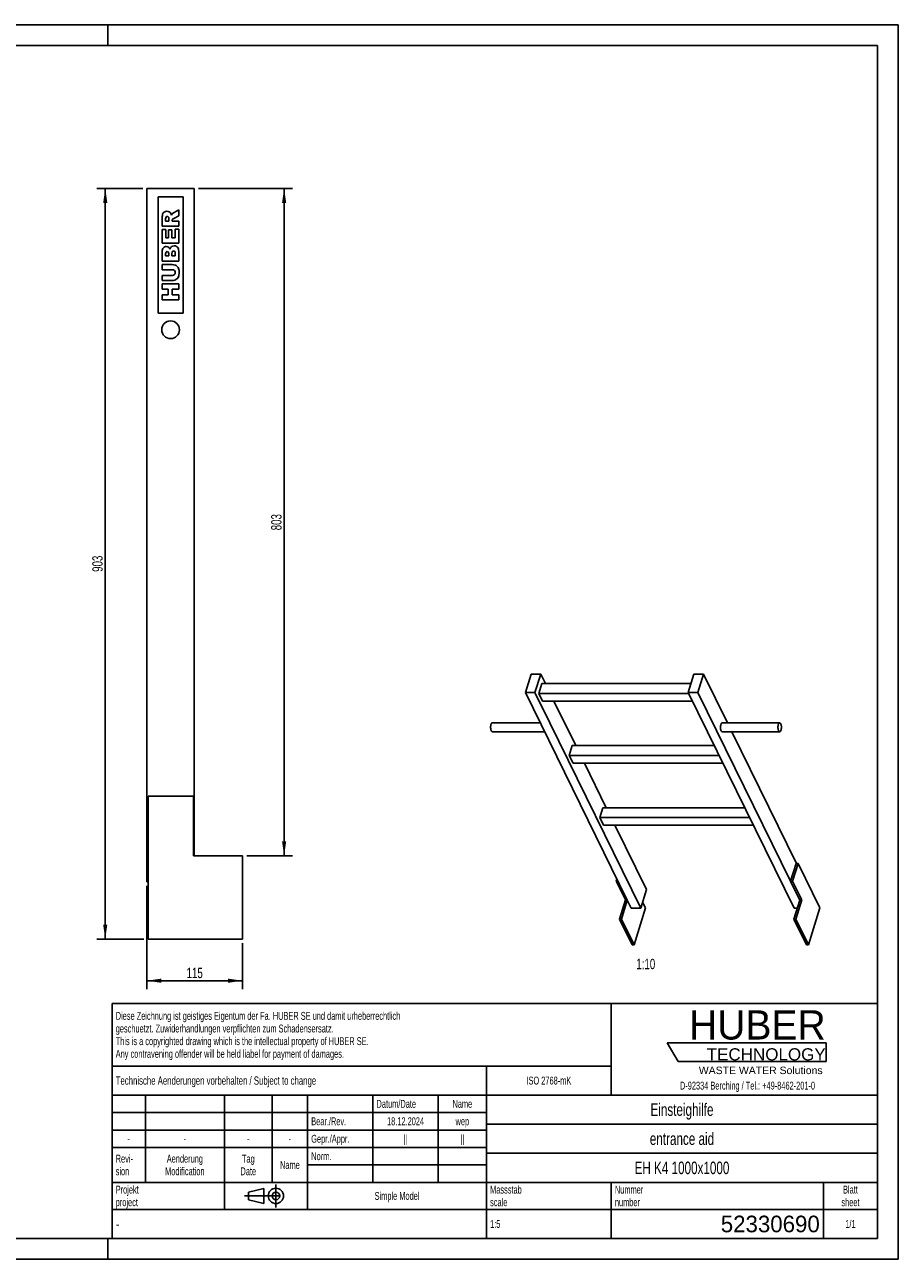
# Model space of a CAD drawing. Header units: millimetres. Extents: x 0 to 2100, y 0 to 1485.
# Tile 2 of 2: x 1050 to 2100, y 0 to 1485. Entities that reach past the tile are written whole.
import ezdxf

# ---------------------------------------------------------------- set-up
doc = ezdxf.new("R2010")
doc.units = ezdxf.units.MM
doc.header["$LTSCALE"] = 115.5
doc.linetypes.add('CENTER', pattern=[0.6, 0.375, -0.075, 0.075, -0.075])
doc.layers.get('0').update_dxf_attribs({"linetype": 'CONTINUOUS'})
for name, color, linetype in [('005_AXIS', 7, 'CONTINUOUS'), ('007_CURVES', 7, 'CONTINUOUS'), ('050_DIMENSIONING', 7, 'CONTINUOUS'), ('053_NOTES', 7, 'CONTINUOUS'), ('HUBER_Logo_BL0', 7, 'CONTINUOUS')]:
    doc.layers.add(name, color=color, linetype=linetype)
doc.styles.get("Standard").update_dxf_attribs({"font": 'txt', "width": 0.7})
doc.styles.add('TEXTSTYLE_2', font='txt')
doc.styles.add('TEXTSTYLE_3', font='arial.ttf')
doc.styles.add('TEXTSTYLE_4', font='txt', dxfattribs={"width": 0.8})
doc.styles.add('TEXTSTYLE_5', font='txt')
doc.dimstyles.new('DIMSTYLE_2', dxfattribs={"dimtxt": 12.5, "dimasz": 17.5, "dimexe": 2, "dimexo": 1, "dimtad": 1, "dimdec": 1, "dimtxsty": 'Standard', "dimblk": '_FILLED', "dimblk1": '_FILLED', "dimblk2": '_FILLED', "dimcen": 0.09, "dimazin": 2, "dimtp": 0.8, "dimtm": 0.8, "dimtfac": 1, "dimtdec": 1, "dimtofl": 0, "dimtmove": 0, "dimatfit": 3, "dimldrblk": '_FILLED', "dimfxl": 1, "dimtolj": 1, "dimarcsym": 0})
doc.dimstyles.new('DIMSTYLE_3', dxfattribs={"dimtxt": 12.5, "dimasz": 17.5, "dimexe": 2, "dimexo": 1, "dimtad": 1, "dimtxsty": 'Standard', "dimblk": '_FILLED', "dimblk1": '_FILLED', "dimblk2": '_FILLED', "dimcen": 0.09, "dimazin": 2, "dimtp": 0.3, "dimtm": 0.3, "dimtfac": 1, "dimtofl": 0, "dimtmove": 0, "dimatfit": 3, "dimldrblk": '_FILLED', "dimfxl": 1, "dimtolj": 1, "dimarcsym": 0})
doc.dimstyles.new('DIMSTYLE_5', dxfattribs={"dimtxt": 12.5, "dimasz": 17.5, "dimexe": 2, "dimexo": 1, "dimtad": 1, "dimtxsty": 'Standard', "dimblk": '_FILLED', "dimblk1": '_FILLED', "dimblk2": '_FILLED', "dimcen": 0.09, "dimazin": 2, "dimtp": 0.8, "dimtm": 0.8, "dimtfac": 1, "dimtofl": 0, "dimtmove": 0, "dimatfit": 3, "dimldrblk": '_FILLED', "dimfxl": 1, "dimtolj": 1, "dimarcsym": 0})

# ---------------------------------------------------------------- blocks, each defined once
blk = doc.blocks.new('HUBER_LOGO_BL0', base_point=(1918.7, 251.9))
at = {"layer": 'HUBER_Logo_BL0', "color": 5, "linetype": 'Continuous'}
for p, q in [((2013.2, 260.5), (1822, 260.5)), ((1822, 260.5), (1835.5, 238)), ((2013.2, 260.5), (2013.2, 238)), ((1835.5, 238), (2013.2, 238))]:
    blk.add_line(p, q, dxfattribs=at)
at = {"layer": 'HUBER_Logo_BL0', "color": 2, "linetype": 'Continuous', "attachment_point": 3, "line_spacing_factor": 0.78}
for s, insert, char_height, width, style in [('HUBER\\P\\fArial;\\H14.625;TECHNOLOGY ', (2012.7, 299.5), 35.1, 193.836, 'TEXTSTYLE_2'), ('WASTE WATER Solutions', (2009, 231.8), 9, 148.517, 'TEXTSTYLE_3')]:
    blk.add_mtext(s, dxfattribs=dict(at, insert=insert, char_height=char_height, width=width, style=style))
at = {"layer": 'HUBER_Logo_BL0', "color": 2, "linetype": 'Continuous', "insert": (1918.7, 213.7), "char_height": 9.5, "width": 405.446, "attachment_point": 2, "line_spacing_factor": 0.96}
blk.add_mtext('D-92334 Berching / Tel.: +49-8462-201-0', dxfattribs=at)
blk = doc.blocks.new('_FILLED')
at = {"color": 0, "linetype": 'ByBlock'}
blk.add_solid([(0, 0), (-1, 0.143), (-1, -0.143)], dxfattribs=at)
blk = doc.blocks.new('*D3')
at = {"layer": '050_DIMENSIONING', "color": 2, "linetype": 'Continuous', "transparency": 16777216}
for p, q in [((1191.8, 1288.1), (1136.8, 1288.1)), ((1146.8, 1288.1), (1146.8, 836.6)), ((1146.8, 385.1), (1146.8, 836.6)), ((1193.3, 385.1), (1136.8, 385.1))]:
    blk.add_line(p, q, dxfattribs=at)
at = {"layer": '050_DIMENSIONING', "color": 2, "linetype": 'Continuous', "transparency": 16777216, "xscale": 17.5, "yscale": 17.5, "zscale": 17.5}
for p, rotation in [((1146.8, 1288.1), 90), ((1146.8, 385.1), 270)]:
    blk.add_blockref('_FILLED', p, dxfattribs=dict(at, rotation=rotation))
at = {"layer": '050_DIMENSIONING', "color": 2, "linetype": 'Continuous', "transparency": 16777216, "insert": (1131.2, 836.6), "char_height": 12.5, "width": 42.857, "attachment_point": 2, "rotation": 90, "line_spacing_factor": 0.9}
blk.add_mtext('903', dxfattribs=at)
blk = doc.blocks.new('*D5')
at = {"layer": '050_DIMENSIONING', "color": 2, "linetype": 'Continuous', "transparency": 16777216}
for p, q in [((1196.8, 449.1), (1196.8, 325.1)), ((1311.8, 380.1), (1311.8, 325.1)), ((1196.8, 335.1), (1254.3, 335.1)), ((1311.8, 335.1), (1254.3, 335.1))]:
    blk.add_line(p, q, dxfattribs=at)
at = {"layer": '050_DIMENSIONING', "color": 2, "linetype": 'Continuous', "transparency": 16777216, "xscale": 17.5, "yscale": 17.5, "zscale": 17.5, "rotation": 180}
blk.add_blockref('_FILLED', (1196.8, 335.1), dxfattribs=at)
at = {"layer": '050_DIMENSIONING', "color": 2, "linetype": 'Continuous', "transparency": 16777216, "xscale": 17.5, "yscale": 17.5, "zscale": 17.5}
blk.add_blockref('_FILLED', (1311.8, 335.1), dxfattribs=at)
at = {"layer": '050_DIMENSIONING', "color": 2, "linetype": 'Continuous', "transparency": 16777216, "insert": (1254.3, 350.7), "char_height": 12.5, "width": 34.821, "attachment_point": 2, "line_spacing_factor": 0.9}
blk.add_mtext('115', dxfattribs=at)
blk = doc.blocks.new('*D7')
at = {"layer": '050_DIMENSIONING', "color": 2, "linetype": 'Continuous', "transparency": 16777216}
for p, q in [((1258.8, 1288.1), (1371.8, 1288.1)), ((1361.8, 1288.1), (1361.8, 886.6)), ((1361.8, 485.1), (1361.8, 886.6)), ((1316.8, 485.1), (1371.8, 485.1))]:
    blk.add_line(p, q, dxfattribs=at)
at = {"layer": '050_DIMENSIONING', "color": 2, "linetype": 'Continuous', "transparency": 16777216, "xscale": 17.5, "yscale": 17.5, "zscale": 17.5}
for p, rotation in [((1361.8, 1288.1), 90), ((1361.8, 485.1), 270)]:
    blk.add_blockref('_FILLED', p, dxfattribs=dict(at, rotation=rotation))
at = {"layer": '050_DIMENSIONING', "color": 2, "linetype": 'Continuous', "transparency": 16777216, "insert": (1346.2, 886.6), "char_height": 12.5, "width": 42.857, "attachment_point": 2, "rotation": 90, "line_spacing_factor": 0.9}
blk.add_mtext('803', dxfattribs=at)
blk = doc.blocks.new('PROJEKTIONSMETHODE_1_BL1', base_point=(1340, 76.3))
at = {"color": 2, "linetype": 'CENTER'}
for p, q in [((1351.9, 90), (1351.9, 62.5)), ((1314.3, 76.3), (1365.7, 76.3))]:
    blk.add_line(p, q, dxfattribs=at)
at = {"color": 2, "linetype": 'Continuous'}
for p, q in [((1318.9, 80.8), (1337.3, 85.4)), ((1318.9, 71.7), (1318.9, 80.8)), ((1337.3, 67.1), (1337.3, 85.4)), ((1318.9, 71.7), (1337.3, 67.1))]:
    blk.add_line(p, q, dxfattribs=at)
for radius in [9.17, 4.58]:
    blk.add_circle((1351.9, 76.3), radius, dxfattribs=at)
blk = doc.blocks.new('*T10')
at = {"color": 3, "linetype": 'Continuous'}
for p, q in [((0, 0), (920, 0)), ((0, 0), (0, -282.5)), ((600, 0), (600, -110)), ((920, 0), (920, -282.5)), ((0, -75), (600, -75)), ((450, -75), (450, -282.5)), ((0, -110), (920, -110)), ((40, -110), (40, -215)), ((135, -110), (135, -247.5)), ((192.5, -110), (192.5, -215)), ((235, -110), (235, -247.5)), ((313.5, -110), (313.5, -215)), ((392, -110), (392, -215)), ((0, -131), (450, -131)), ((450, -145), (920, -145)), ((0, -152), (450, -152)), ((0, -173), (450, -173)), ((450, -180), (920, -180)), ((235, -194), (450, -194)), ((0, -215), (920, -215)), ((600, -215), (600, -282.5)), ((855, -215), (855, -282.5)), ((0, -247.5), (920, -247.5)), ((0, -282.5), (920, -282.5))]:
    blk.add_line(p, q, dxfattribs=at)
at = {"color": 2, "linetype": 'Continuous', "line_spacing_factor": 0.96}
for s, insert, char_height, width, attachment_point in [('Diese Zeichnung ist geistiges Eigentum der Fa. HUBER SE und damit urheberrechtlich \\Pgeschuetzt. Zuwiderhandlungen verpflichten zum Schadensersatz.\\PThis is a copyrighted drawing which is the intellectual property of HUBER SE.\\PAny contravening offender will be held liabel for payment of damages.', (4.375, -9.95), 9.5, 1107.42857, 1), ('Technische Aenderungen vorbehalten / Subject to change', (4.375, -87.5), 10, 762.38095, 1), ('ISO 2768-mK', (525, -87.75), 9.5, 166.47619, 2), ('Datum/Date', (317.875, -115.75), 9.5, 146.11905, 1), ('Name', (421, -115.75), 9.5, 63.33333, 2), ('Einsteighilfe', (685, -120), 15, 252.14286, 2), ('Bear./Rev.', (239.375, -136.75), 9.5, 136.16667, 1), ('18.12.2024', (352.75, -136.75), 9.5, 136.61905, 2), ('wep', (421, -136.75), 9.5, 49.7619, 2), ('-', (20, -157.75), 9.5, 17.19048, 2), ('-', (87.5, -157.75), 9.5, 17.19048, 2), ('-', (163.75, -157.75), 9.5, 17.19048, 2), ('-', (213.75, -157.75), 9.5, 17.19048, 2), ('Gepr./Appr.', (239.375, -157.75), 9.5, 149.7381, 1), ('||', (352.75, -157.75), 9.5, 25.33333, 2), ('||', (421, -157.75), 9.5, 25.33333, 2), ('entrance aid', (685, -155), 15, 250.71429, 2), ('Revi-\\Psion', (4.375, -181.65), 9.5, 69.21429, 1), ('Aenderung\\PModification', (87.5, -181.65), 9.5, 151.54762, 2), ('Tag\\PDate', (163.75, -181.65), 9.5, 58.80952, 2), ('Name', (213.75, -189.25), 9.5, 63.33333, 2), ('Norm. ', (239.375, -178.75), 9.5, 87.7619, 1), ('EH K4 1000x1000', (685, -190), 15, 342.14286, 2), ('Projekt\\Pproject', (4.375, -218.9), 9.5, 91.83333, 1), ('Massstab\\Pscale', (454.375, -218.9), 9.5, 112.19048, 1), ('Nummer\\Pnumber', (604.375, -218.9), 9.5, 93.19048, 1), ('Blatt\\Psheet', (887.5, -218.9), 9.5, 68.7619, 2), ('Simple Model', (342.5, -226.5), 9.5, 164.21429, 2), ('1:5', (454.375, -260.25), 9.5, 34.83333, 1), ('1/1', (887.5, -260.25), 9.5, 39.80952, 2)]:
    blk.add_mtext(s, dxfattribs=dict(at, insert=insert, char_height=char_height, width=width, attachment_point=attachment_point))
for s, insert, char_height, width, attachment_point, style in [('-', (4.375, -258.75), 12.5, 9.16667, 1, 'TEXTSTYLE_4'), ('52330690', (850.625, -255), 20, 293.33333, 3, 'TEXTSTYLE_5')]:
    blk.add_mtext(s, dxfattribs=dict(at, insert=insert, char_height=char_height, width=width, attachment_point=attachment_point, style=style))

msp = doc.modelspace()

# ---------------------------------------------------------------- linework, layer by layer
at = {"color": 7, "linetype": 'Continuous'}
for p, q in [((0, 1485), (2100, 1485)), ((2100, 0), (2100, 1485)), ((1196.804, 1288.112), (1253.804, 1288.112)), ((1196.804, 1288.112), (1196.804, 454.112)), ((1253.804, 485.112), (1253.804, 1288.112)), ((1658.656, 703.914), (1651.757, 681.589)), ((1670.169, 703.914), (1658.656, 703.914)), ((1663.27, 681.589), (1670.169, 703.914)), ((1670.169, 703.914), (1675.814, 692.41)), ((1854.381, 703.914), (1847.482, 681.589)), ((1865.895, 703.914), (1854.381, 703.914)), ((1858.996, 681.589), (1865.895, 703.914)), ((1865.895, 703.914), (1894.688, 645.24)), ((1671.586, 692.41), (1667.955, 680.66)), ((1671.586, 692.41), (1850.826, 692.41)), ((1774.231, 432.013), (1651.757, 681.589)), ((1651.757, 681.589), (1663.27, 681.589)), ((1663.27, 681.589), (1681.113, 645.229)), ((1667.955, 680.66), (1672.53, 671.336)), ((1667.955, 680.66), (1847.938, 680.66)), ((1852.514, 671.336), (1672.53, 671.336)), ((1686.156, 671.336), (1712.419, 617.817)), ((1847.482, 681.589), (1974.685, 422.378)), ((1847.482, 681.589), (1858.996, 681.589)), ((1981.47, 432.013), (1858.996, 681.589)), ((1681.113, 645.229), (1790.473, 422.378)), ((1899.914, 634.59), (1977.676, 476.128)), ((1704.56, 606.067), (1708.191, 617.817)), ((1708.191, 617.817), (1878.777, 617.817)), ((1704.56, 606.067), (1709.135, 596.743)), ((1704.56, 606.067), (1884.543, 606.067)), ((1889.119, 596.743), (1709.135, 596.743)), ((1722.761, 596.743), (1749.024, 543.224)), ((1198.304, 557.112), (1252.804, 557.112)), ((1252.804, 557.112), (1252.804, 485.112)), ((1741.165, 531.474), (1744.796, 543.224)), ((1744.796, 543.224), (1915.382, 543.224)), ((1741.165, 531.474), (1921.148, 531.474)), ((1741.165, 531.474), (1745.74, 522.15)), ((1925.724, 522.15), (1745.74, 522.15)), ((1759.366, 522.15), (1797.372, 444.702)), ((1311.804, 485.112), (1252.804, 485.112)), ((1311.804, 485.112), (1311.804, 385.112)), ((1970.61, 454.782), (1977.206, 476.128)), ((1979.508, 476.128), (1972.912, 454.782)), ((1979.508, 476.128), (1977.206, 476.128)), ((1196.804, 454.112), (1198.304, 454.112)), ((1761.837, 457.27), (1761.068, 454.782)), ((1761.068, 454.782), (1772.05, 432.404)), ((1763.058, 454.782), (1761.068, 454.782)), ((1972.912, 454.782), (1970.61, 454.782)), ((1970.61, 454.782), (1981.591, 432.404)), ((1972.912, 454.782), (1983.894, 432.404)), ((1764.909, 409.296), (1772.05, 432.404)), ((1767.211, 409.296), (1774.231, 432.013)), ((1772.05, 432.404), (1774.039, 432.404)), ((1774.231, 432.013), (1778.959, 422.378)), ((1790.473, 422.378), (1797.372, 444.702)), ((1974.45, 409.296), (1981.47, 432.013)), ((1976.753, 409.296), (1983.894, 432.404)), ((1981.591, 432.404), (1981.47, 432.013)), ((1981.591, 432.404), (1983.894, 432.404)), ((1790.473, 422.378), (1778.959, 422.378)), ((1796.201, 422.669), (1792.741, 429.719)), ((1978.493, 422.378), (1974.685, 422.378)), ((1764.909, 409.296), (1780.161, 378.216)), ((1764.909, 409.296), (1767.211, 409.296)), ((1782.463, 378.216), (1767.211, 409.296)), ((1974.45, 409.296), (1989.702, 378.216)), ((1974.45, 409.296), (1976.753, 409.296)), ((1992.005, 378.216), (1976.753, 409.296)), ((0, 0), (2100, 0))]:
    msp.add_line(p, q, dxfattribs=at)
at = {"color": 3, "linetype": 'Continuous'}
for p, q in [((2100, 1485), (0, 1485)), ((1150, 1485), (1150, 1460)), ((2100, 1485), (2100, 0)), ((1150, 0), (1150, 25)), ((2100, 0), (0, 0))]:
    msp.add_line(p, q, dxfattribs=at)
at = {"color": 5, "linetype": 'Continuous'}
for p, q in [((2075, 1460), (25, 1460)), ((2075, 25), (2075, 1460)), ((25, 25), (2075, 25))]:
    msp.add_line(p, q, dxfattribs=at)
at = {"layer": '005_AXIS', "color": 7, "linetype": 'Continuous'}
for p, q in [((1669.595, 645.24), (1612.055, 645.24)), ((1888.374, 645.24), (1957.453, 645.24)), ((1674.821, 634.59), (1612.055, 634.59)), ((1888.374, 634.59), (1957.453, 634.59)), ((1198.304, 557.112), (1198.304, 385.112)), ((2005.742, 422.669), (1979.508, 476.128)), ((1796.201, 422.669), (1782.463, 378.216)), ((2005.742, 422.669), (1992.005, 378.216)), ((1198.304, 385.112), (1311.804, 385.112)), ((1780.161, 378.216), (1782.463, 378.216)), ((1989.702, 378.216), (1992.005, 378.216))]:
    msp.add_line(p, q, dxfattribs=at)
for start, end in [(0, 180), (180, 360)]:
    msp.add_arc((1225.304, 1118.112), 10.65, start, end, dxfattribs=at)
for points, knots in [([(1610.766, 635.743), (1610.579, 636.126), (1610.28, 637.014), (1610.027, 638.467), (1609.951, 640.052), (1610.059, 641.626), (1610.339, 643.042), (1610.716, 644.054), (1611.102, 644.667), (1611.397, 644.987), (1611.716, 645.19), (1611.947, 645.24), (1612.055, 645.24)], [0, 0, 0, 0, 0.12346891, 0.26911552, 0.42616207, 0.58211514, 0.72463756, 0.84346087, 0.89210784, 0.93346397, 0.96860665, 1, 1, 1, 1]), ([(1888.374, 645.24), (1888.265, 645.24), (1888.034, 645.19), (1887.716, 644.987), (1887.42, 644.667), (1887.034, 644.054), (1886.658, 643.042), (1886.377, 641.626), (1886.269, 640.052), (1886.346, 638.467), (1886.598, 637.014), (1886.897, 636.126), (1887.085, 635.743)], [0, 0, 0, 0, 0.03139335, 0.06653602, 0.10789214, 0.15653911, 0.27536243, 0.41788485, 0.57383792, 0.73088448, 0.87653108, 1, 1, 1, 1]), ([(1957.453, 645.24), (1957.345, 645.24), (1957.113, 645.19), (1956.795, 644.987), (1956.5, 644.667), (1956.114, 644.054), (1955.737, 643.042), (1955.456, 641.626), (1955.349, 640.052), (1955.425, 638.467), (1955.678, 637.014), (1955.976, 636.126), (1956.164, 635.743)], [0, 0, 0, 0, 0.03139336, 0.06653603, 0.10789216, 0.15653912, 0.27536241, 0.41788484, 0.57383792, 0.73088448, 0.87653108, 1, 1, 1, 1]), ([(1958.742, 644.086), (1958.658, 644.257), (1958.484, 644.564), (1958.169, 644.939), (1957.826, 645.18), (1957.571, 645.24), (1957.453, 645.24)], [0, 0, 0, 0, 0.31594734, 0.58208411, 0.80455748, 1, 1, 1, 1]), ([(1957.453, 634.59), (1957.562, 634.59), (1957.793, 634.639), (1958.111, 634.842), (1958.407, 635.162), (1958.793, 635.775), (1959.169, 636.787), (1959.45, 638.203), (1959.558, 639.777), (1959.481, 641.362), (1959.229, 642.815), (1958.93, 643.703), (1958.742, 644.086)], [0, 0, 0, 0, 0.03139336, 0.06653603, 0.10789216, 0.15653912, 0.27536241, 0.41788484, 0.57383792, 0.73088448, 0.87653108, 1, 1, 1, 1]), ([(1612.055, 634.59), (1611.937, 634.59), (1611.683, 634.649), (1611.34, 634.89), (1611.025, 635.265), (1610.85, 635.572), (1610.766, 635.743)], [0, 0, 0, 0, 0.19544256, 0.4179159, 0.68405264, 1, 1, 1, 1]), ([(1887.085, 635.743), (1887.169, 635.572), (1887.343, 635.265), (1887.658, 634.89), (1888.001, 634.649), (1888.256, 634.59), (1888.374, 634.59)], [0, 0, 0, 0, 0.31594734, 0.58208415, 0.80455751, 1, 1, 1, 1]), ([(1956.164, 635.743), (1956.248, 635.572), (1956.423, 635.265), (1956.738, 634.89), (1957.081, 634.649), (1957.335, 634.59), (1957.453, 634.59)], [0, 0, 0, 0, 0.31594734, 0.58208411, 0.80455748, 1, 1, 1, 1])]:
    msp.add_open_spline(points, degree=3, knots=knots, dxfattribs=at)
at = {"layer": '007_CURVES', "color": 4, "linetype": 'Continuous'}
for p, q in [((1240.304, 1278.112), (1210.304, 1278.112)), ((1210.304, 1278.112), (1210.304, 1138.112)), ((1240.304, 1138.112), (1240.304, 1278.112)), ((1215.304, 1252.832), (1215.304, 1242.532)), ((1219.342, 1248.74), (1219.342, 1251.455)), ((1223.408, 1248.74), (1219.342, 1248.74)), ((1223.408, 1251.345), (1223.408, 1248.74)), ((1227.187, 1248.74), (1227.187, 1249.285)), ((1235.304, 1248.74), (1227.187, 1248.74)), ((1229.192, 1251.918), (1235.304, 1255.22)), ((1235.304, 1262.205), (1229.52, 1259.204)), ((1235.304, 1255.22), (1235.304, 1262.205)), ((1235.304, 1242.532), (1235.304, 1248.74)), ((1215.304, 1242.532), (1235.304, 1242.532)), ((1219.574, 1238.822), (1215.304, 1238.822)), ((1215.304, 1238.822), (1215.304, 1222.259)), ((1219.574, 1228.453), (1219.574, 1238.822)), ((1226.832, 1238.071), (1222.753, 1238.071)), ((1222.753, 1238.071), (1222.753, 1228.453)), ((1226.832, 1228.453), (1226.832, 1238.071)), ((1235.304, 1239.122), (1230.775, 1239.122)), ((1230.775, 1239.122), (1230.775, 1228.453)), ((1235.304, 1222.259), (1235.304, 1239.122)), ((1215.304, 1222.259), (1235.304, 1222.259)), ((1222.753, 1228.453), (1219.574, 1228.453)), ((1230.775, 1228.453), (1226.832, 1228.453)), ((1215.304, 1212.123), (1215.304, 1200.554)), ((1219.356, 1206.789), (1219.356, 1209.517)), ((1223.149, 1206.789), (1219.356, 1206.789)), ((1223.149, 1209.476), (1223.149, 1206.789)), ((1226.955, 1206.789), (1226.955, 1209.927)), ((1231.007, 1206.789), (1226.955, 1206.789)), ((1231.007, 1209.94), (1231.007, 1206.789)), ((1235.304, 1200.554), (1235.304, 1211.223)), ((1215.304, 1200.554), (1235.304, 1200.554)), ((1227.228, 1196.448), (1215.304, 1196.448)), ((1215.304, 1196.448), (1215.304, 1190.281)), ((1215.304, 1190.281), (1227.514, 1190.281)), ((1227.514, 1183.446), (1215.304, 1183.446)), ((1215.304, 1183.446), (1215.304, 1177.28)), ((1215.304, 1177.28), (1227.228, 1177.28)), ((1235.304, 1173.16), (1215.304, 1173.16)), ((1215.304, 1173.16), (1215.304, 1166.953)), ((1235.304, 1166.953), (1235.304, 1173.16)), ((1215.304, 1166.953), (1222.303, 1166.953)), ((1222.303, 1160.199), (1215.304, 1160.199)), ((1215.304, 1160.199), (1215.304, 1154.019)), ((1222.303, 1166.953), (1222.303, 1160.199)), ((1227.214, 1160.199), (1227.214, 1166.953)), ((1227.214, 1166.953), (1235.304, 1166.953)), ((1235.304, 1160.199), (1227.214, 1160.199)), ((1235.304, 1154.019), (1235.304, 1160.199)), ((1215.304, 1154.019), (1235.304, 1154.019)), ((1210.304, 1138.112), (1240.304, 1138.112))]:
    msp.add_line(p, q, dxfattribs=at)
for points in [[(1215.304, 1252.832), (1215.304, 1254.742), (1215.468, 1256.202), (1215.795, 1257.212)], [(1215.795, 1257.212), (1216.123, 1258.221), (1216.737, 1259.026), (1217.627, 1259.649)], [(1217.627, 1259.649), (1218.51, 1260.268), (1219.588, 1260.581), (1220.857, 1260.581)], [(1219.865, 1253.757), (1219.52, 1253.351), (1219.342, 1252.573), (1219.342, 1251.455)], [(1221.348, 1254.374), (1220.707, 1254.374), (1220.215, 1254.169), (1219.865, 1253.757)], [(1220.857, 1260.581), (1221.975, 1260.581), (1222.93, 1260.336), (1223.738, 1259.863)], [(1222.51, 1253.982), (1222.18, 1254.238), (1221.784, 1254.374), (1221.348, 1254.374)], [(1223.144, 1252.985), (1223.053, 1253.392), (1222.848, 1253.719), (1222.51, 1253.982)], [(1223.408, 1251.345), (1223.408, 1251.618), (1223.326, 1252.164), (1223.144, 1252.985)], [(1223.738, 1259.863), (1224.54, 1259.395), (1225.195, 1258.74), (1225.696, 1257.913)], [(1225.696, 1257.913), (1226.013, 1257.389), (1226.273, 1256.666), (1226.477, 1255.738)], [(1226.477, 1255.738), (1226.737, 1256.475), (1226.982, 1257.021), (1227.224, 1257.351)], [(1227.661, 1250.792), (1227.35, 1250.35), (1227.187, 1249.845), (1227.187, 1249.285)], [(1227.224, 1257.351), (1227.391, 1257.58), (1227.732, 1257.908), (1228.279, 1258.343)], [(1229.192, 1251.918), (1228.403, 1251.492), (1227.896, 1251.127), (1227.661, 1250.792)], [(1228.279, 1258.343), (1228.81, 1258.767), (1229.219, 1259.053), (1229.52, 1259.204)], [(1216.737, 1216.557), (1217.692, 1217.594), (1218.878, 1218.112), (1220.284, 1218.112)], [(1220.284, 1218.112), (1221.471, 1218.112), (1222.48, 1217.744), (1223.328, 1217.01)], [(1224.663, 1214.852), (1225.018, 1216.284), (1225.604, 1217.335), (1226.45, 1218.017)], [(1226.45, 1218.017), (1227.296, 1218.699), (1228.346, 1219.04), (1229.615, 1219.04)], [(1229.615, 1219.04), (1230.652, 1219.04), (1231.593, 1218.794), (1232.411, 1218.315)], [(1232.411, 1218.315), (1233.244, 1217.826), (1233.899, 1217.171), (1234.378, 1216.339)], [(1215.304, 1212.123), (1215.304, 1214.047), (1215.782, 1215.52), (1216.737, 1216.557)], [(1219.847, 1211.482), (1219.52, 1211.1), (1219.356, 1210.445), (1219.356, 1209.517)], [(1221.211, 1212.055), (1220.638, 1212.055), (1220.174, 1211.864), (1219.847, 1211.482)], [(1222.657, 1211.482), (1222.33, 1211.864), (1221.839, 1212.055), (1221.211, 1212.055)], [(1223.149, 1209.476), (1223.149, 1210.431), (1222.985, 1211.1), (1222.657, 1211.482)], [(1223.328, 1217.01), (1223.899, 1216.516), (1224.335, 1215.793), (1224.663, 1214.852)], [(1227.501, 1212.191), (1227.146, 1211.755), (1226.955, 1211.004), (1226.955, 1209.927)], [(1228.919, 1212.846), (1228.333, 1212.846), (1227.855, 1212.628), (1227.501, 1212.191)], [(1230.447, 1212.191), (1230.065, 1212.628), (1229.561, 1212.846), (1228.919, 1212.846)], [(1231.007, 1209.94), (1231.007, 1211.004), (1230.829, 1211.755), (1230.447, 1212.191)], [(1234.378, 1216.339), (1234.677, 1215.82), (1234.895, 1215.029), (1235.035, 1213.993)], [(1235.035, 1213.993), (1235.222, 1212.601), (1235.304, 1211.673), (1235.304, 1211.223)], [(1227.228, 1196.448), (1228.415, 1196.448), (1229.52, 1196.257), (1230.57, 1195.888)], [(1230.079, 1189.367), (1229.479, 1189.968), (1228.619, 1190.281), (1227.514, 1190.281)], [(1230.979, 1186.871), (1230.979, 1187.935), (1230.679, 1188.767), (1230.079, 1189.367)], [(1230.57, 1195.888), (1231.621, 1195.52), (1232.535, 1194.947), (1233.326, 1194.156)], [(1233.326, 1194.156), (1234.117, 1193.365), (1234.663, 1192.546), (1234.978, 1191.682)], [(1234.978, 1191.682), (1235.413, 1190.486), (1235.645, 1189.04), (1235.645, 1187.362)], [(1230.612, 1177.851), (1229.329, 1177.471), (1228.21, 1177.28), (1227.228, 1177.28)], [(1227.514, 1183.446), (1228.606, 1183.446), (1229.451, 1183.747), (1230.065, 1184.347)], [(1230.065, 1184.347), (1230.679, 1184.947), (1230.979, 1185.793), (1230.979, 1186.871)], [(1232.914, 1179.166), (1232.166, 1178.521), (1231.402, 1178.085), (1230.612, 1177.851)], [(1234.638, 1181.289), (1234.226, 1180.513), (1233.653, 1179.804), (1232.914, 1179.166)], [(1235.44, 1184.169), (1235.304, 1183.023), (1235.045, 1182.055), (1234.638, 1181.289)], [(1235.645, 1187.362), (1235.645, 1186.38), (1235.577, 1185.315), (1235.44, 1184.169)]]:
    msp.add_open_spline(points, degree=3, dxfattribs=at)

# ---------------------------------------------------------------- block references
msp.add_blockref('*T10', (1155, 307.5))
at = {"color": 2, "linetype": 'Continuous'}
msp.add_blockref('PROJEKTIONSMETHODE_1_BL1', (1340, 76.25), dxfattribs=at)
at = {"layer": 'HUBER_Logo_BL0'}
msp.add_blockref('HUBER_LOGO_BL0', (1918.749, 251.871), dxfattribs=at)

# ---------------------------------------------------------------- texts
at = {"layer": '053_NOTES', "color": 2, "linetype": 'Continuous', "insert": (1807.862, 361.466), "char_height": 12.5, "width": 42.85714, "attachment_point": 3, "line_spacing_factor": 0.9}
msp.add_mtext('1:10', dxfattribs=at)

# ---------------------------------------------------------------- dimensions: what is measured, and where the dimension line sits
at = {"layer": '050_DIMENSIONING', "color": 2, "linetype": 'Continuous'}
for base, p1, p2, angle, dimstyle, picture, middle in [((1146.804, 385.112), (1192.804, 1288.112), (1194.304, 385.112), 270, 'DIMSTYLE_2', '*D3', (1146.804, 834.826)), ((1361.804, 485.112), (1257.804, 1288.112), (1315.804, 485.112), 270, 'DIMSTYLE_5', '*D7', (1361.804, 884.826)), ((1196.804, 335.112), (1311.804, 381.112), (1196.804, 450.112), 180, 'DIMSTYLE_3', '*D5', (1252.518, 335.112))]:
    dim = msp.add_linear_dim(base=base, p1=p1, p2=p2, angle=angle, dimstyle=dimstyle, dxfattribs=at)
    dim.commit()
    dim.dimension.update_dxf_attribs({"geometry": picture, "text_midpoint": middle, "dimtype": 160})

doc.saveas('drawing.dxf')
